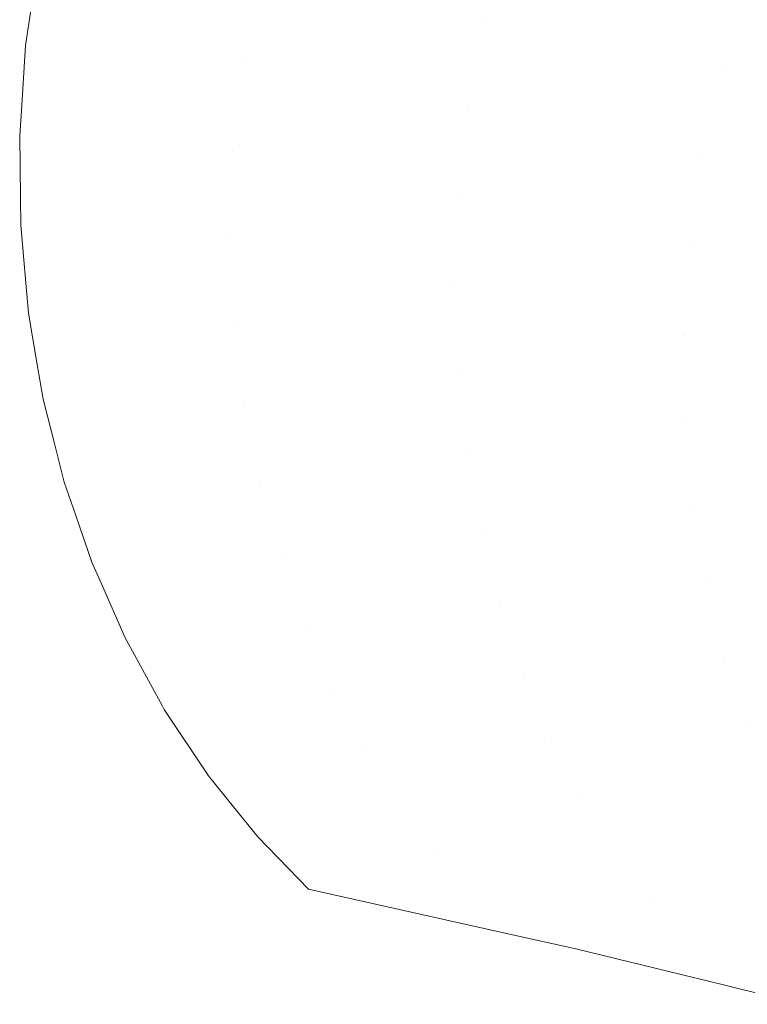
# Model space of a CAD drawing. Header units: centimetres. Extents: x -68 to 68, y -30 to 21.
# Tile 17 of 27: x 59 to 60.44, y 17 to 18.94. Entities that reach past the tile are written whole.
import ezdxf

# ---------------------------------------------------------------- set-up
doc = ezdxf.new("R2010")
doc.units = ezdxf.units.CM
doc.header["$LTSCALE"] = 2.54
doc.layers.add('Lucido design-1', color=7, linetype='Continuous')

# ---------------------------------------------------------------- blocks, each defined once
blk = doc.blocks.new('Gruppo-1')
at = {"color": 1, "linetype": 'Continuous', "lineweight": 9}
for points, invisible_edges in [([(59.9685, 19.1227, 169.7493), (59.9201, 18.9469, 169.7501), (60.3856, 18.8472, 170.4711)], 11), ([(60.3856, 18.8472, 170.4711), (60.4377, 19.0231, 170.4706), (59.9685, 19.1227, 169.7493)], 11), ([(59.0345, 19.0711, 168.3466), (59.0157, 18.9402, 168.3393), (59.4352, 18.8605, 169.023)], 10), ([(59.4352, 18.8605, 169.023), (59.4668, 19.0376, 169.0308), (59.0345, 19.0711, 168.3466)], 11), ([(59.4668, 19.0376, 169.0308), (59.4352, 18.8605, 169.023), (59.8855, 18.7697, 169.7419)], 11), ([(59.8855, 18.7697, 169.7419), (59.9201, 18.9469, 169.7501), (59.4668, 19.0376, 169.0308)], 11), ([(60.4377, 19.0231, 170.4706), (60.3856, 18.8472, 170.4711), (60.8708, 18.7346, 171.1951)], 11), ([(59.4352, 18.8605, 169.023), (59.0157, 18.9402, 168.3393), (59.0088, 18.8928, 168.3367)], 9), ([(59.9201, 18.9469, 169.7501), (59.8855, 18.7697, 169.7419), (60.3474, 18.6695, 170.4624)], 11), ([(60.3474, 18.6695, 170.4624), (60.3856, 18.8472, 170.4711), (59.9201, 18.9469, 169.7501)], 11), ([(59.0088, 18.8928, 168.3367), (59.0003, 18.7642, 168.3234), (59.4175, 18.6842, 169.0069)], 10), ([(59.4175, 18.6842, 169.0069), (59.4352, 18.8605, 169.023), (59.0088, 18.8928, 168.3367)], 11), ([(59.4352, 18.8605, 169.023), (59.4175, 18.6842, 169.0069), (59.8647, 18.593, 169.7252)], 11), ([(59.8647, 18.593, 169.7252), (59.8855, 18.7697, 169.7419), (59.4352, 18.8605, 169.023)], 11), ([(60.3856, 18.8472, 170.4711), (60.3474, 18.6695, 170.4624), (60.828, 18.5564, 171.1854)], 11), ([(60.828, 18.5564, 171.1854), (60.8708, 18.7346, 171.1951), (60.3856, 18.8472, 170.4711)], 11), ([(59.4175, 18.6842, 169.0069), (59.0003, 18.7642, 168.3234), (58.997, 18.7143, 168.3183)], 9), ([(59.8855, 18.7697, 169.7419), (59.8647, 18.593, 169.7252), (60.3231, 18.4924, 170.4447)], 11), ([(60.3231, 18.4924, 170.4447), (60.3474, 18.6695, 170.4624), (59.8855, 18.7697, 169.7419)], 11), ([(59.4131, 18.5108, 168.9828), (59.4175, 18.6842, 169.0069), (58.997, 18.7143, 168.3183)], 11), ([(58.997, 18.7143, 168.3183), (58.9984, 18.5912, 168.2997), (59.4131, 18.5108, 168.9828)], 10), ([(59.4175, 18.6842, 169.0069), (59.4131, 18.5108, 168.9828), (59.8574, 18.4192, 169.7004)], 11), ([(59.8574, 18.4192, 169.7004), (59.8647, 18.593, 169.7252), (59.4175, 18.6842, 169.0069)], 11), ([(60.3474, 18.6695, 170.4624), (60.3231, 18.4924, 170.4447), (60.7991, 18.3785, 171.1663)], 11), ([(60.7991, 18.3785, 171.1663), (60.828, 18.5564, 171.1854), (60.3474, 18.6695, 170.4624)], 11), ([(59.4131, 18.5108, 168.9828), (58.9984, 18.5912, 168.2997), (58.999, 18.5373, 168.2917)], 9), ([(59.8647, 18.593, 169.7252), (59.8574, 18.4192, 169.7004), (60.3123, 18.3179, 170.4188)], 11), ([(60.3123, 18.3179, 170.4188), (60.3231, 18.4924, 170.4447), (59.8647, 18.593, 169.7252)], 11), ([(59.4215, 18.3422, 168.9516), (59.4131, 18.5108, 168.9828), (58.999, 18.5373, 168.2917)], 11), ([(58.999, 18.5373, 168.2917), (59.0093, 18.4231, 168.269), (59.4215, 18.3422, 168.9516)], 10), ([(59.4131, 18.5108, 168.9828), (59.4215, 18.3422, 168.9516), (59.8631, 18.2501, 169.6683)], 11), ([(59.8631, 18.2501, 169.6683), (59.8574, 18.4192, 169.7004), (59.4131, 18.5108, 168.9828)], 11), ([(60.3231, 18.4924, 170.4447), (60.3123, 18.3179, 170.4188), (60.7839, 18.2031, 171.1385)], 11), ([(60.7839, 18.2031, 171.1385), (60.7991, 18.3785, 171.1663), (60.3231, 18.4924, 170.4447)], 11), ([(59.4215, 18.3422, 168.9516), (59.0093, 18.4231, 168.269), (59.0146, 18.3631, 168.2572)], 9), ([(59.8574, 18.4192, 169.7004), (59.8631, 18.2501, 169.6683), (60.3146, 18.148, 170.3853)], 11), ([(60.3146, 18.148, 170.3853), (60.3123, 18.3179, 170.4188), (59.8574, 18.4192, 169.7004)], 11), ([(59.4419, 18.18, 168.9141), (59.4215, 18.3422, 168.9516), (59.0146, 18.3631, 168.2572)], 11), ([(59.0146, 18.3631, 168.2572), (59.0319, 18.2616, 168.2321), (59.4419, 18.18, 168.9141)], 10), ([(59.4215, 18.3422, 168.9516), (59.4419, 18.18, 168.9141), (59.8807, 18.0872, 169.6297)], 11), ([(59.8807, 18.0872, 169.6297), (59.8631, 18.2501, 169.6683), (59.4215, 18.3422, 168.9516)], 11), ([(60.3123, 18.3179, 170.4188), (60.3146, 18.148, 170.3853), (60.7819, 18.0321, 171.1028)], 11), ([(60.7819, 18.0321, 171.1028), (60.7839, 18.2031, 171.1385), (60.3123, 18.3179, 170.4188)], 11), ([(59.4419, 18.18, 168.9141), (59.0319, 18.2616, 168.2321), (59.0435, 18.1931, 168.2151)], 9), ([(59.8631, 18.2501, 169.6683), (59.8807, 18.0872, 169.6297), (60.329, 17.9843, 170.3451)], 11), ([(60.329, 17.9843, 170.3451), (60.3146, 18.148, 170.3853), (59.8631, 18.2501, 169.6683)], 11), ([(59.0435, 18.1931, 168.2151), (59.473, 18.0256, 168.8711), (59.4419, 18.18, 168.9141)], 11), ([(59.0435, 18.1931, 168.2151), (59.0652, 18.1079, 168.1897), (59.473, 18.0256, 168.8711)], 10), ([(59.4419, 18.18, 168.9141), (59.473, 18.0256, 168.8711), (59.9093, 17.932, 169.5856)], 11), ([(59.9093, 17.932, 169.5856), (59.8807, 18.0872, 169.6297), (59.4419, 18.18, 168.9141)], 11), ([(60.3146, 18.148, 170.3853), (60.329, 17.9843, 170.3451), (60.7922, 17.8674, 171.0601)], 11), ([(60.7922, 17.8674, 171.0601), (60.7819, 18.0321, 171.1028), (60.3146, 18.148, 170.3853)], 11), ([(59.473, 18.0256, 168.8711), (59.0652, 18.1079, 168.1897), (59.0853, 18.0285, 168.166)], 9), ([(59.8807, 18.0872, 169.6297), (59.9093, 17.932, 169.5856), (60.3545, 17.8282, 170.2993)], 11), ([(60.3545, 17.8282, 170.2993), (60.329, 17.9843, 170.3451), (59.8807, 18.0872, 169.6297)], 11), ([(59.0853, 18.0285, 168.166), (59.5138, 17.8799, 168.8234), (59.473, 18.0256, 168.8711)], 11), ([(59.0853, 18.0285, 168.166), (59.1078, 17.9629, 168.1428), (59.5138, 17.8799, 168.8234)], 10), ([(59.473, 18.0256, 168.8711), (59.5138, 17.8799, 168.8234), (59.9476, 17.7855, 169.5367)], 11), ([(59.9476, 17.7855, 169.5367), (59.9093, 17.932, 169.5856), (59.473, 18.0256, 168.8711)], 11), ([(60.329, 17.9843, 170.3451), (60.3545, 17.8282, 170.2993), (60.8138, 17.7102, 171.0115)], 11), ([(60.8138, 17.7102, 171.0115), (60.7922, 17.8674, 171.0601), (60.329, 17.9843, 170.3451)], 11), ([(59.5138, 17.8799, 168.8234), (59.1078, 17.9629, 168.1428), (59.1395, 17.8706, 168.1102)], 9), ([(59.9093, 17.932, 169.5856), (59.9476, 17.7855, 169.5367), (60.39, 17.6808, 170.2486)], 11), ([(60.39, 17.6808, 170.2486), (60.3545, 17.8282, 170.2993), (59.9093, 17.932, 169.5856)], 11), ([(59.1395, 17.8706, 168.1102), (59.5629, 17.7436, 168.7721), (59.5138, 17.8799, 168.8234)], 11), ([(59.1395, 17.8706, 168.1102), (59.1585, 17.8274, 168.0924), (59.5629, 17.7436, 168.7721)], 10), ([(59.5138, 17.8799, 168.8234), (59.5629, 17.7436, 168.7721), (59.9944, 17.6485, 169.4842)], 11), ([(59.9944, 17.6485, 169.4842), (59.9476, 17.7855, 169.5367), (59.5138, 17.8799, 168.8234)], 11), ([(59.6191, 17.6174, 168.718), (59.5629, 17.7436, 168.7721), (59.1585, 17.8274, 168.0924)], 11), ([(59.1585, 17.8274, 168.0924), (59.2056, 17.7205, 168.0484), (59.6191, 17.6174, 168.718)], 10), ([(60.3545, 17.8282, 170.2993), (60.39, 17.6808, 170.2486), (60.8456, 17.5618, 170.958)], 11), ([(60.8456, 17.5618, 170.958), (60.8138, 17.7102, 171.0115), (60.3545, 17.8282, 170.2993)], 11), ([(59.9476, 17.7855, 169.5367), (59.9944, 17.6485, 169.4842), (60.4341, 17.5429, 170.1941)], 11), ([(60.4341, 17.5429, 170.1941), (60.39, 17.6808, 170.2486), (59.9476, 17.7855, 169.5367)], 11), ([(59.5629, 17.7436, 168.7721), (59.6191, 17.6174, 168.718), (60.0484, 17.5214, 169.4287)], 11), ([(60.0484, 17.5214, 169.4287), (59.9944, 17.6485, 169.4842), (59.5629, 17.7436, 168.7721)], 11), ([(59.2056, 17.7205, 168.0484), (59.2159, 17.7016, 168.0394), (59.6191, 17.6174, 168.718)], 10), ([(59.2159, 17.7016, 168.0394), (59.2792, 17.5859, 167.9842), (59.6811, 17.5013, 168.6618)], 10), ([(59.6811, 17.5013, 168.6618), (59.6191, 17.6174, 168.718), (59.2159, 17.7016, 168.0394)], 11), ([(60.39, 17.6808, 170.2486), (60.4341, 17.5429, 170.1941), (60.8862, 17.423, 170.9006)], 11), ([(60.8862, 17.423, 170.9006), (60.8456, 17.5618, 170.958), (60.39, 17.6808, 170.2486)], 11), ([(59.9944, 17.6485, 169.4842), (60.0484, 17.5214, 169.4287), (60.4855, 17.415, 170.1368)], 11), ([(60.4855, 17.415, 170.1368), (60.4341, 17.5429, 170.1941), (59.9944, 17.6485, 169.4842)], 11), ([(59.6191, 17.6174, 168.718), (59.6811, 17.5013, 168.6618), (60.1084, 17.4045, 169.3713)], 11), ([(60.1084, 17.4045, 169.3713), (60.0484, 17.5214, 169.4287), (59.6191, 17.6174, 168.718)], 11), ([(59.6811, 17.5013, 168.6618), (59.2792, 17.5859, 167.9842), (59.2828, 17.5793, 167.981)], 9), ([(59.6811, 17.5013, 168.6618), (59.2828, 17.5793, 167.981), (59.3704, 17.448, 167.9087)], 9), ([(60.4341, 17.5429, 170.1941), (60.4855, 17.415, 170.1368), (60.9344, 17.2941, 170.8403)], 11), ([(60.9344, 17.2941, 170.8403), (60.8862, 17.423, 170.9006), (60.4341, 17.5429, 170.1941)], 11), ([(60.0484, 17.5214, 169.4287), (60.1084, 17.4045, 169.3713), (60.5431, 17.2972, 170.0774)], 11), ([(60.5431, 17.2972, 170.0774), (60.4855, 17.415, 170.1368), (60.0484, 17.5214, 169.4287)], 11), ([(59.3704, 17.448, 167.9087), (59.8178, 17.2994, 168.5463), (59.6811, 17.5013, 168.6618)], 11), ([(59.6811, 17.5013, 168.6618), (59.8178, 17.2994, 168.5463), (60.2415, 17.2009, 169.2532)], 11), ([(60.2415, 17.2009, 169.2532), (60.1084, 17.4045, 169.3713), (59.6811, 17.5013, 168.6618)], 11), ([(59.3704, 17.448, 167.9087), (59.4199, 17.3867, 167.8697), (59.8178, 17.2994, 168.5463)], 10), ([(60.6056, 17.1896, 170.0168), (60.1084, 17.4045, 169.3713), (60.2415, 17.2009, 169.2532)], 11), ([(60.6056, 17.1896, 170.0168), (60.5431, 17.2972, 170.0774), (60.1084, 17.4045, 169.3713)], 11), ([(59.8178, 17.2994, 168.5463), (59.4199, 17.3867, 167.8697), (59.4677, 17.3274, 167.832)], 9), ([(59.9653, 17.1348, 168.4299), (59.8178, 17.2994, 168.5463), (59.4677, 17.3274, 167.832)], 11), ([(59.4677, 17.3274, 167.832), (59.5681, 17.2235, 167.756), (59.9653, 17.1348, 168.4299)], 8), ([(60.2415, 17.2009, 169.2532), (59.8178, 17.2994, 168.5463), (60.0965, 17.1055, 168.6526)], 11), ([(59.8178, 17.2994, 168.5463), (59.9653, 17.1348, 168.4299), (60.0965, 17.1055, 168.6526)], 9), ([(60.0965, 17.1055, 168.6526), (60.3861, 17.0347, 169.1343), (60.2415, 17.2009, 169.2532)], 10), ([(60.2415, 17.2009, 169.2532), (60.6719, 17.092, 169.9555), (60.6056, 17.1896, 170.0168)], 11), ([(60.6719, 17.092, 169.9555), (60.2415, 17.2009, 169.2532), (60.545, 16.9958, 169.3986)], 11), ([(60.2415, 17.2009, 169.2532), (60.3861, 17.0347, 169.1343), (60.545, 16.9958, 169.3986)], 9)]:
    blk.add_3dface(points, dxfattribs=dict(at, invisible_edges=invisible_edges))

msp = doc.modelspace()

# ---------------------------------------------------------------- block references
at = {"layer": 'Lucido design-1', "color": 1, "true_color": 0xff0000}
msp.add_blockref('Gruppo-1', (0, 0), dxfattribs=at)

doc.saveas('drawing.dxf')
